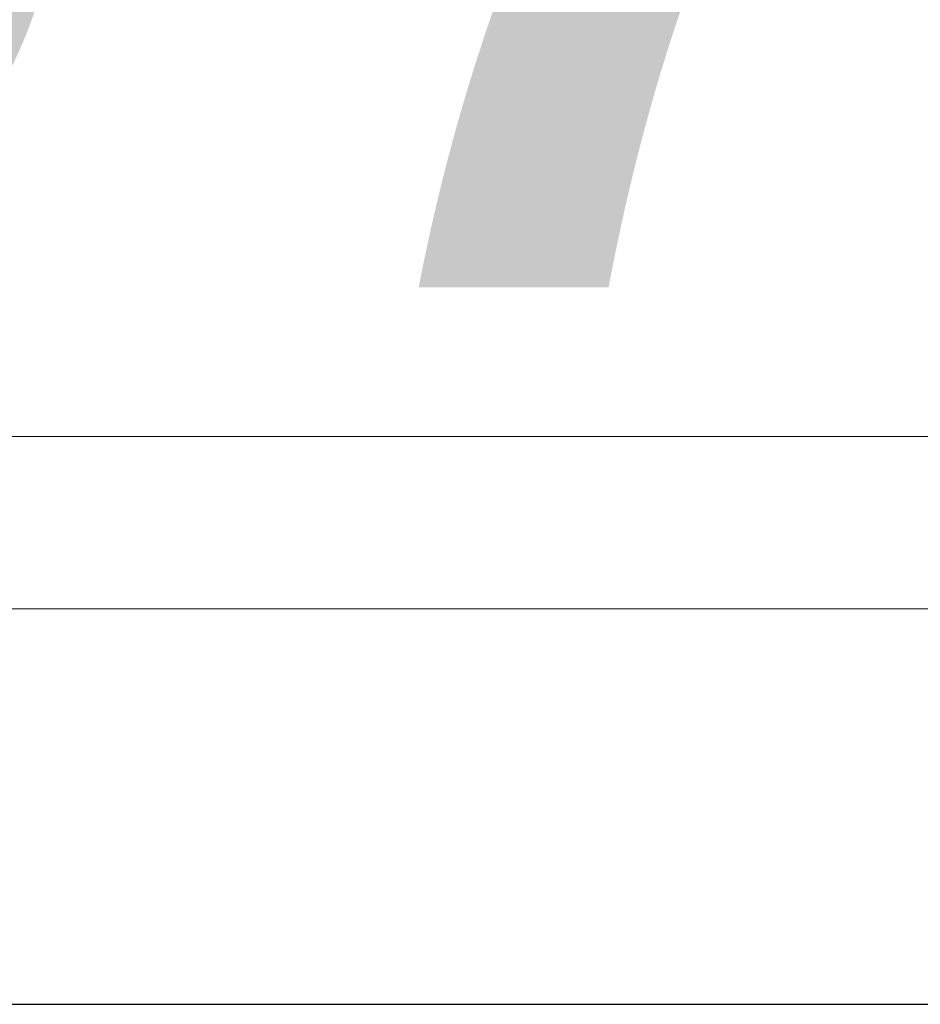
# Model space of a CAD drawing. Header units: millimetres. Extents: x 204754 to 495640, y -178579 to -98814.
# Tile 9 of 179: x 220158 to 220347, y -134196 to -133990. Entities that reach past the tile are written whole.
import ezdxf
from ezdxf.lldxf.tags import DXFTag

# ---------------------------------------------------------------- set-up
doc = ezdxf.new("R2010")
doc.units = ezdxf.units.MM
doc.header["$MEASUREMENT"] = 0
doc.layers.get('0').update_dxf_attribs({"color": 252, "lineweight": 5})
doc.layers.add('IS_Text_Konstrukcji', color=7, linetype='Continuous')
doc.layers.add('P-SANR-FIXT_Nr_pióra__47', color=252, linetype='Continuous', lineweight=5)
tags = doc.linetypes.add('SOLID', pattern=[10, 10, 0]).pattern_tags.tags
tags[6:7] = [DXFTag(74, 4), DXFTag(75, 0), DXFTag(340, '0'), DXFTag(46, 0.0), DXFTag(50, 0.0), DXFTag(44, 0.0), DXFTag(45, 0.0)]
tags[4:5] = [DXFTag(74, 4), DXFTag(75, 0), DXFTag(340, '0'), DXFTag(46, 0.0), DXFTag(50, 0.0), DXFTag(44, 0.0), DXFTag(45, 0.0)]

# ---------------------------------------------------------------- blocks, each defined once
blk = doc.blocks.new('podkład 20251118')
at = {"layer": 'P-SANR-FIXT_Nr_pióra__47', "color": 252, "linetype": 'Continuous', "lineweight": 5}
for p, q in [((220350.68, -134077.25), (219784.68, -134077.25)), ((220364.68, -134077.25), (219784.68, -134077.25)), ((220350.68, -134077.25), (219784.68, -134077.25)), ((220364.68, -134077.25), (219784.68, -134077.25)), ((219784.68, -134113.25), (220350.68, -134113.25)), ((220364.68, -134113.25), (219784.68, -134113.25)), ((219784.68, -134113.25), (220350.68, -134113.25)), ((220364.68, -134113.25), (219784.68, -134113.25))]:
    blk.add_line(p, q, dxfattribs=at)

msp = doc.modelspace()

# ---------------------------------------------------------------- linework, layer by layer
at = {"layer": 'IS_Text_Konstrukcji', "linetype": 'SOLID', "ltscale": 10}
msp.add_lwpolyline([(218368, -134196), (220818, -134196, 0.414214), (220988, -134026), (220988, -133346, 0.414214), (220818, -133176), (218368, -133176, 0.414214), (218198, -133346), (218198, -134026, 0.414214), (218368, -134196)], format="xyb", dxfattribs=at)

# ---------------------------------------------------------------- block references
msp.add_blockref('podkład 20251118', (0, 0))

# ---------------------------------------------------------------- texts
at = {"layer": 'IS_Text_Konstrukcji', "linetype": 'SOLID', "ltscale": 10, "insert": (219588, -133736.4), "char_height": 309.6, "attachment_point": 2}
msp.add_mtext('\\fArial|b0|i1;Φwym: 337 W', dxfattribs=at)

doc.saveas('drawing.dxf')
